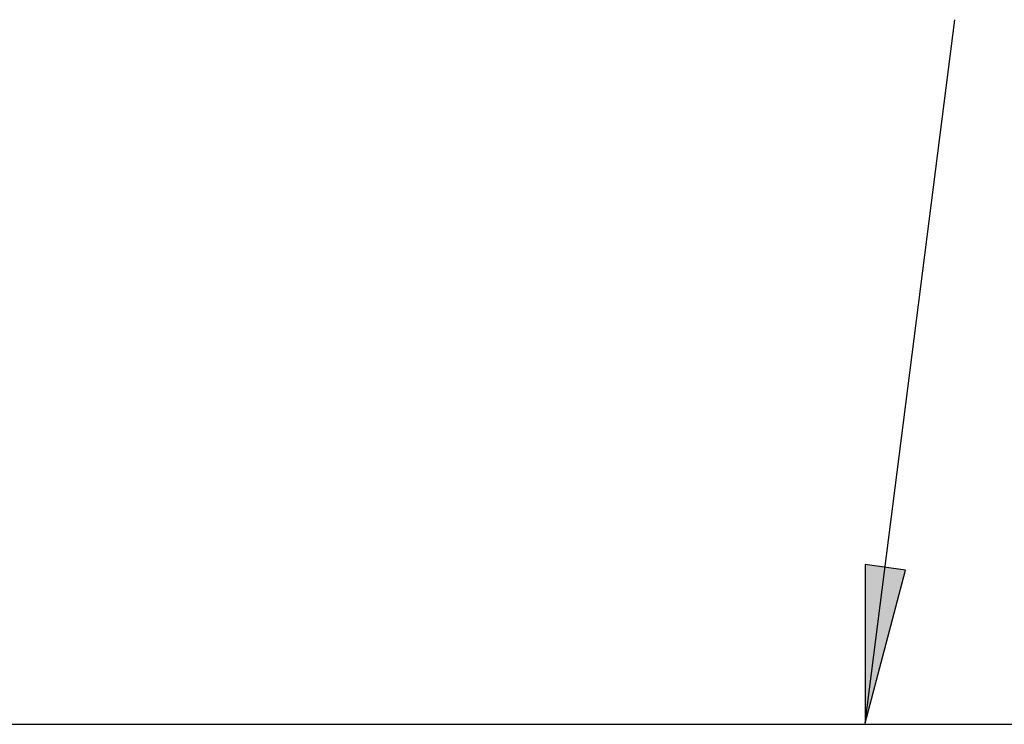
# Model space of a CAD drawing. Header units: millimetres. Extents: x 335 to 739275, y -1 to 84.
# Tile 60 of 71: x 381.43 to 383.31, y 45.64 to 46.99. Entities that reach past the tile are written whole.
import ezdxf

# ---------------------------------------------------------------- set-up
doc = ezdxf.new("R2010")
doc.units = ezdxf.units.MM
doc.header["$MEASUREMENT"] = 0

msp = doc.modelspace()

# ---------------------------------------------------------------- hatches: boundary and pattern name
at = {"linetype": 'Continuous'}
msp.add_hatch(color=8, dxfattribs=at).paths.add_polyline_path([(383.0407, 45.6427), (383.1177, 45.9347), (383.0407, 45.9457), (383.0407, 45.6427), (383.0407, 45.6427)])

# ---------------------------------------------------------------- linework, layer by layer
at = {"color": 7}
for p, q in [((383.0407, 45.6427), (383.2117, 46.9857)), ((383.1177, 45.9347), (383.0407, 45.9457)), ((383.0407, 45.9457), (383.0407, 45.6427)), ((383.0407, 45.6427), (383.1177, 45.9347)), ((369.4667, 45.6407), (388.3187, 45.6407))]:
    msp.add_line(p, q, dxfattribs=at)

doc.saveas('drawing.dxf')
